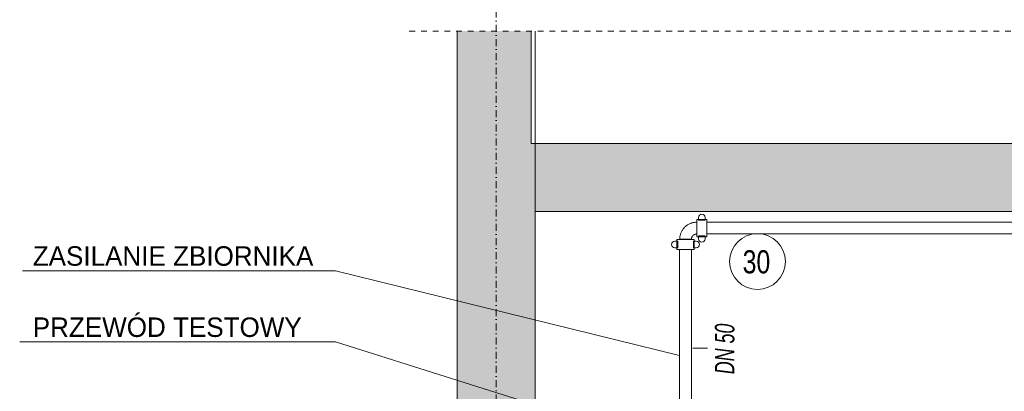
# Model space of a CAD drawing. Header units: centimetres. Extents: x -1589 to 108054, y -205274 to 31709.
# Tile 209 of 256: x 21774 to 22280, y 27610 to 27800. Entities that reach past the tile are written whole.
import ezdxf

# ---------------------------------------------------------------- set-up
doc = ezdxf.new("R2010")
doc.units = ezdxf.units.CM
doc.header["$LTSCALE"] = 0.01
doc.header["$MEASUREMENT"] = 0
doc.linetypes.add('Kropki i Kreski', pattern=[72, 36, -18, 0, -18])
doc.linetypes.add('Przerywana', pattern=[12, 6, -6])
for name, color, linetype in [('2_stropy.ISTN', 7, 'Continuous'), ('2_słupy.ISTN', 7, 'Continuous'), ('2_ściany zewnętrzne.ISTN', 7, 'Continuous'), ('4_osie.ISTN', 7, 'Continuous'), ('_WOD-KAN', 7, 'Continuous')]:
    doc.layers.add(name, color=color, linetype=linetype)
for name, color, linetype, lineweight in [('A-ANNO-DIMS', 7, 'Continuous', 30), ('A-ANNO-NOTE', 7, 'Continuous', 30), ('P-PIPE', 7, 'Continuous', 9), ('P-PIPE-IDEN', 7, 'Continuous', 30)]:
    doc.layers.add(name, color=color, linetype=linetype, lineweight=lineweight)
doc.styles.add('Arial Narrow', font='ARIALN.TTF', dxfattribs={"height": 200})
doc.styles.add('Arial Narrow_B_I', font='ARIALNBI.TTF', dxfattribs={"width": 0.8, "height": 100})
doc.styles.add('Century Gothic', font='GOTHIC.TTF', dxfattribs={"width": 0.8, "height": 119.0625})
doc.styles.add('GENERATED_STYLE_1', font='txt')
doc.dimstyles.new('Przekątna', dxfattribs={"dimscale": 304.8, "dimtxt": 204.686195, "dimasz": 1.041667, "dimexe": 0.787402, "dimexo": 0.492126, "dimgap": 0.164042, "dimtad": 1, "dimdec": 0, "dimrnd": 10, "dimzin": 0, "dimdsep": 46, "dimtxsty": 'Arial Narrow', "dimsah": 1, "dimcen": 0.09, "dimazin": 0, "dimtfac": 1, "dimtdec": 4, "dimtix": 1, "dimtmove": 0, "dimatfit": 3, "dimfxl": 1, "dimtvp": 1, "dimtolj": 1, "dimtzin": 0, "dimarcsym": 2})

# ---------------------------------------------------------------- blocks, each defined once
blk = doc.blocks.new('*D124')
at = {"layer": 'A-ANNO-DIMS', "color": 0, "lineweight": -2}
for p, q in [((22118.13, 27531.13), (22102.41, 27531.13)), ((22114.41, 27515.26), (22114.41, 27447.01)), ((22129.75, 27431.13), (22102.41, 27431.13))]:
    blk.add_line(p, q, dxfattribs=at)
at = {"layer": 'A-ANNO-DIMS', "color": 0}
for points in [[(22117.05, 27515.26), (22111.76, 27515.26), (22114.41, 27531.13)], [(22111.76, 27447.01), (22117.05, 27447.01), (22114.41, 27431.13)]]:
    blk.add_solid(points, dxfattribs=at)
at = {"layer": 'Defpoints', "color": 0}
for p in [(22125.63, 27531.13), (22114.41, 27431.13), (22137.25, 27431.13)]:
    blk.add_point(p, dxfattribs=at)
at = {"layer": 'A-ANNO-DIMS', "color": 0, "lineweight": 5, "insert": (22104.25, 27481.13), "char_height": 200, "attachment_point": 5, "rotation": 90, "style": 'Arial Narrow'}
blk.add_mtext('\\A1;\\H0.075x;100', dxfattribs=at)

msp = doc.modelspace()

# ---------------------------------------------------------------- hatches: boundary and pattern name
at = {"layer": '2_stropy.ISTN', "linetype": 'Continuous', "lineweight": 5}
msp.add_hatch(color=8, dxfattribs=at).paths.add_polyline_path([(22715.16588, 27701.83463), (22038.63552, 27701.83463), (22038.63552, 27736.83463), (22715.16588, 27736.83463)])
at = {"layer": '2_ściany zewnętrzne.ISTN', "linetype": 'Continuous', "lineweight": 5}
for points in [[(22036.63552, 27794.47283), (22036.63552, 27736.83463), (21998.63552, 27736.83463), (21998.63552, 27794.47283)], [(21998.63552, 27736.83463), (21998.63552, 27306.83463), (22038.63552, 27306.83463), (22038.63552, 27736.83463)]]:
    msp.add_hatch(color=8, dxfattribs=at).paths.add_polyline_path(points)

# ---------------------------------------------------------------- linework, layer by layer
at = {"linetype": 'Przerywana', "lineweight": 5, "ltscale": 50}
msp.add_lwpolyline([(21974.03533, 27794.47283), (22715.16588, 27794.47283), (22715.16588, 27256.83463)], dxfattribs=at)
at = {"layer": '2_stropy.ISTN', "color": 8, "linetype": 'Continuous', "lineweight": 5}
for p, q in [((22038.63552, 27736.83463), (22038.63552, 27701.83463)), ((22638.73097, 27736.83463), (22038.63552, 27736.83463)), ((22625.68933, 27701.83463), (22038.63552, 27701.83463))]:
    msp.add_line(p, q, dxfattribs=at)
at = {"layer": '2_słupy.ISTN', "color": 8, "linetype": 'Continuous', "lineweight": 5}
msp.add_line((22038.63552, 27736.83463), (22038.63552, 27794.47283), dxfattribs=at)
at = {"layer": '2_ściany zewnętrzne.ISTN', "color": 8, "linetype": 'Continuous', "lineweight": 5}
for p, q in [((21998.63552, 27794.47283), (21998.63552, 27736.83463)), ((22036.63552, 27794.47283), (22036.63552, 27736.83463)), ((21998.63552, 27736.83463), (21998.63552, 27306.83463)), ((22038.63552, 27736.83463), (22036.63552, 27736.83463)), ((22038.63552, 27701.83463), (22038.63552, 27381.83463))]:
    msp.add_line(p, q, dxfattribs=at)
at = {"layer": '4_osie.ISTN', "color": 7, "linetype": 'Kropki i Kreski', "lineweight": 5, "ltscale": 10}
msp.add_line((22018.63552, 27936.41131), (22018.63552, 27436.83463), dxfattribs=at)
at = {"layer": '_WOD-KAN', "color": 7, "linetype": 'Continuous', "lineweight": 5, "flags": 128}
for points in [[(21775.40907, 27671.40196), (21936.13443, 27671.3999), (22112.90369, 27627.85008)], [(21773.88498, 27634.83569), (21936.13443, 27634.83363), (22061.71291, 27595.14804)]]:
    msp.add_lwpolyline(points, dxfattribs=at)
at = {"layer": 'A-ANNO-NOTE', "lineweight": 9}
msp.add_circle((22152.87566, 27676.13386), 14.3207, dxfattribs=at)
at = {"layer": 'P-PIPE', "color": 1, "true_color": 0xff0000}
for p, q in [((22126.86609, 27697.76878), (22121.78609, 27697.76878)), ((22121.78609, 27697.76878), (22121.78609, 27688.87878)), ((22122.63276, 27698.78055), (22122.63276, 27697.33987)), ((22122.63276, 27697.33987), (22126.01943, 27697.33987)), ((22126.01943, 27697.33987), (22126.01943, 27698.78055)), ((22126.86609, 27688.87878), (22126.86609, 27697.76878)), ((22121.78609, 27696.34003), (22121.65909, 27696.34003)), ((22121.65909, 27696.34003), (22121.65909, 27693.32378)), ((22121.65909, 27693.32378), (22121.65909, 27696.34003)), ((22121.65909, 27693.32378), (22121.65909, 27690.30753)), ((22121.65909, 27690.30753), (22121.65909, 27693.32378)), ((22538.97129, 27696.33878), (22126.86609, 27696.33878)), ((22111.47369, 27687.45638), (22111.47369, 27682.37638)), ((22120.36369, 27687.45638), (22111.47369, 27687.45638)), ((22112.90244, 27687.58338), (22112.90244, 27687.45638)), ((22115.91869, 27687.58338), (22112.90244, 27687.58338)), ((22112.90244, 27687.58338), (22115.91869, 27687.58338)), ((22118.93494, 27687.58338), (22115.91869, 27687.58338)), ((22115.91869, 27687.58338), (22118.93494, 27687.58338)), ((22118.93494, 27687.45638), (22118.93494, 27687.58338)), ((22120.36369, 27682.37638), (22120.36369, 27687.45638)), ((22121.65909, 27690.30753), (22121.78609, 27690.30753)), ((22121.78609, 27688.87878), (22126.86609, 27688.87878)), ((22126.01943, 27689.30769), (22122.63276, 27689.30769)), ((22122.63276, 27689.30769), (22122.63276, 27687.86701)), ((22126.01943, 27687.86701), (22126.01943, 27689.30769)), ((22126.86609, 27690.30878), (22311.7762, 27690.30878)), ((22111.9026, 27686.60971), (22110.46193, 27686.60971)), ((22110.46193, 27683.22305), (22111.9026, 27683.22305)), ((22111.47369, 27682.37638), (22120.36369, 27682.37638)), ((22111.9026, 27683.22305), (22111.9026, 27686.60971)), ((22112.90369, 27682.37638), (22112.90369, 27573.32378)), ((22118.93369, 27573.32378), (22118.93369, 27682.37638)), ((22121.37546, 27686.60971), (22119.93479, 27686.60971)), ((22119.93479, 27686.60971), (22119.93479, 27683.22305)), ((22119.93479, 27683.22305), (22121.37546, 27683.22305))]:
    msp.add_line(p, q, dxfattribs=at)
at = {"layer": 'P-PIPE', "color": 1, "true_color": 0xff0000, "flags": 128}
for points in [[(22121.65909, 27696.34003), (22121.30892, 27696.33303), (22120.95931, 27696.31202), (22120.61082, 27696.27706), (22120.264, 27696.22818), (22119.91942, 27696.16548), (22119.57762, 27696.08905), (22119.23914, 27695.99901), (22118.90455, 27695.8955), (22118.57435, 27695.7787), (22118.24909, 27695.64879), (22117.92929, 27695.50597), (22117.61546, 27695.35048), (22117.30809, 27695.18257), (22117.00768, 27695.0025), (22116.71472, 27694.81056), (22116.42966, 27694.60705), (22116.15297, 27694.39231), (22115.88509, 27694.16668), (22115.62645, 27693.93052), (22115.37746, 27693.6842), (22115.13852, 27693.42812), (22114.91, 27693.16269), (22114.69229, 27692.88834), (22114.48572, 27692.60549), (22114.29063, 27692.31462), (22114.10732, 27692.01617), (22113.9361, 27691.71064), (22113.77723, 27691.3985), (22113.63097, 27691.08026), (22113.49755, 27690.75642), (22113.3772, 27690.42751), (22113.27008, 27690.09405), (22113.1764, 27689.75657), (22113.09628, 27689.41561), (22113.02986, 27689.07172), (22112.97724, 27688.72546), (22112.93851, 27688.37736), (22112.91374, 27688.028), (22112.90295, 27687.67792), (22112.90244, 27687.58338)], [(22118.93494, 27687.58338), (22118.93712, 27687.69232), (22118.94366, 27687.80108), (22118.95453, 27687.90949), (22118.96974, 27688.01739), (22118.98925, 27688.12459), (22119.01302, 27688.23092), (22119.04104, 27688.33621), (22119.07323, 27688.44031), (22119.10957, 27688.54303), (22119.14999, 27688.64421), (22119.19442, 27688.7437), (22119.24279, 27688.84134), (22119.29502, 27688.93696), (22119.35104, 27689.03041), (22119.41076, 27689.12155), (22119.47407, 27689.21023), (22119.54087, 27689.29631), (22119.61106, 27689.37964), (22119.68453, 27689.46011), (22119.76116, 27689.53757), (22119.84083, 27689.6119), (22119.9234, 27689.68299), (22120.00875, 27689.75072), (22120.09674, 27689.81498), (22120.18723, 27689.87567), (22120.28007, 27689.9327), (22120.37513, 27689.98597), (22120.47223, 27690.03539), (22120.57123, 27690.08089), (22120.67198, 27690.1224), (22120.7743, 27690.15984), (22120.87804, 27690.19316), (22120.98303, 27690.22231), (22121.0891, 27690.24723), (22121.19608, 27690.26789), (22121.3038, 27690.28426), (22121.41209, 27690.29631), (22121.52078, 27690.30402), (22121.62968, 27690.30737), (22121.65909, 27690.30753)]]:
    msp.add_lwpolyline(points, dxfattribs=at)
at = {"layer": 'P-PIPE', "color": 1, "true_color": 0xff0000}
for centre, start, end in [((22124.32609, 27698.78055), 0, 180), ((22124.32609, 27687.86701), 180, 0), ((22110.46193, 27684.91638), 90, 270), ((22121.37546, 27684.91638), 270, 90)]:
    msp.add_arc(centre, 1.69333, start, end, dxfattribs=at)
at = {"layer": 'P-PIPE-IDEN', "lineweight": 5}
msp.add_line((22119.67871, 27631.65922), (22127.12414, 27631.65922), dxfattribs=at)

# ---------------------------------------------------------------- texts
at = {"layer": '_WOD-KAN', "color": 7, "linetype": 'Continuous', "lineweight": 15, "char_height": 10, "attachment_point": 4, "rotation": 359.9989697, "style": 'GENERATED_STYLE_1'}
for s, insert in [('\\pxql;\\A1;ZASILANIE ZBIORNIKA', (21780.59098, 27678.92546)), ('\\pxql;\\A1;PRZEWÓD TESTOWY', (21780.59098, 27642.35919))]:
    msp.add_mtext(s, dxfattribs=dict(at, insert=insert))
at = {"layer": 'A-ANNO-NOTE', "color": 5, "lineweight": 9, "true_color": 0x0000ff, "insert": (22145.26897, 27681.96896), "char_height": 11.90625, "width": 17.9578, "attachment_point": 1, "style": 'Century Gothic'}
msp.add_mtext('30', dxfattribs=at)
at = {"layer": 'P-PIPE-IDEN', "lineweight": 5, "insert": (22131.01477, 27618.29922), "char_height": 10, "width": 32.0675, "attachment_point": 1, "rotation": 90, "style": 'Arial Narrow_B_I'}
msp.add_mtext('DN 50', dxfattribs=at)

# ---------------------------------------------------------------- dimensions: what is measured, and where the dimension line sits
at = {"layer": 'A-ANNO-DIMS', "lineweight": 5}
dim = msp.add_linear_dim(base=(22114.40709, 27431.13463), p1=(22125.63241, 27531.13463), p2=(22137.25052, 27431.13463), angle=90, text='\\H0.075x;<>', dimstyle='Przekątna', override={"dimasz": 0.05208, "dimexe": 0.03937, "dimexo": 0.02461, "dimgap": 0.0082, "dimpost": '<>', "dimtxsty": 'Arial Narrow', "dimfxl": 1500}, dxfattribs=at)
dim.commit()
dim.dimension.update_dxf_attribs({"geometry": '*D124', "text_midpoint": (22104.24913, 27481.13463)})

doc.saveas('drawing.dxf')
